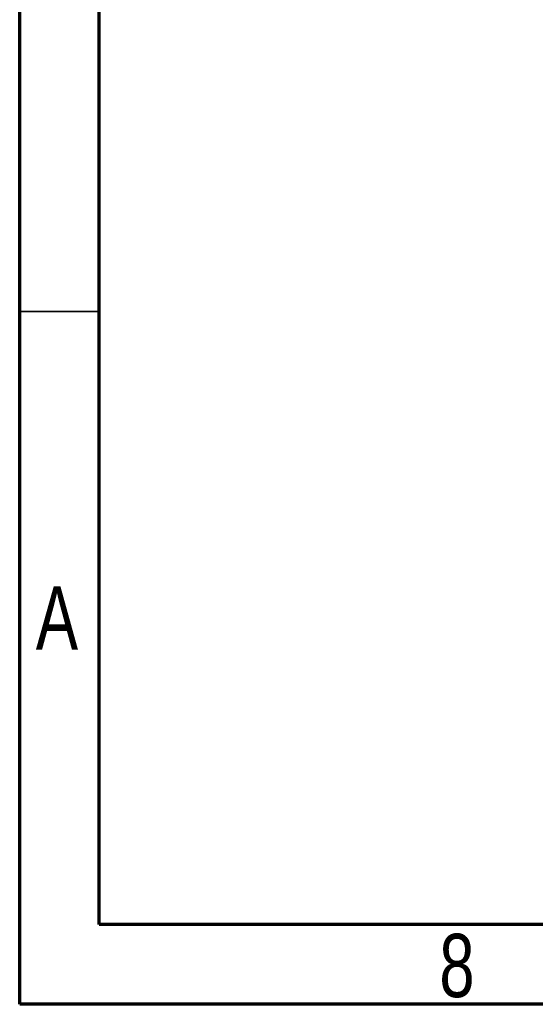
# Paper-space layout 'Sheet2' of a CAD drawing. Header units: millimetres. Extents: x 15 to 415, y 5 to 473.
# Tile 1 of 30: x 15 to 47, y 5 to 67. Entities that reach past the tile are written whole.
import ezdxf

# ---------------------------------------------------------------- set-up
doc = ezdxf.new("R2010")
doc.units = ezdxf.units.MM
doc.styles.add('SLDTEXTSTYLE0', font='TXT', dxfattribs={"width": 0.75})

psp = doc.layouts.new('Sheet2')

# ---------------------------------------------------------------- linework, layer by layer
at = {"color": 7, "linetype": 'Continuous', "lineweight": 70}
for p, q in [((15, 5), (15, 292)), ((20, 10), (20, 287)), ((410, 10), (20, 10)), ((415, 5), (15, 5))]:
    psp.add_line(p, q, dxfattribs=at)
at = {"color": 7, "linetype": 'Continuous', "lineweight": 35}
psp.add_line((20, 48.5), (15, 48.5), dxfattribs=at)

# ---------------------------------------------------------------- texts
at = {"color": 7, "linetype": 'Continuous', "lineweight": 0, "char_height": 3.969, "attachment_point": 2, "style": 'SLDTEXTSTYLE0'}
for s, insert in [('A', (17.34, 31.234)), ('8', (42.46, 9.422))]:
    psp.add_mtext(s, dxfattribs=dict(at, insert=insert))

doc.saveas('drawing.dxf')
